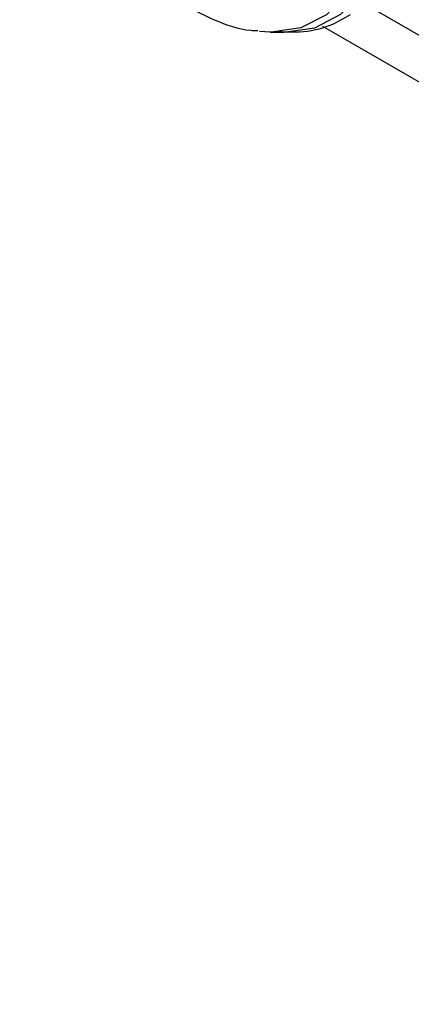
# Model space of a CAD drawing. Header units: millimetres. Extents: x 16386 to 23226, y -7201 to -2390.
# Tile 32 of 94: x 20958 to 20972, y -4715 to -4681. Entities that reach past the tile are written whole.
import ezdxf

# ---------------------------------------------------------------- set-up
doc = ezdxf.new("R2010")
doc.units = ezdxf.units.MM
doc.layers.get('0').update_dxf_attribs({"linetype": 'CONTINUOUS'})

msp = doc.modelspace()

# ---------------------------------------------------------------- linework, layer by layer
at = {"color": 7, "linetype": 'Continuous', "lineweight": 25}
for p, q in [((21027.172, -4713.149), (20970.643, -4680.515)), ((20967.231, -4681.434), (20966.856, -4681.409)), ((21028.342, -4715.457), (20969.07, -4681.24)), ((20967.231, -4681.434), (20967.675, -4681.443))]:
    msp.add_line(p, q, dxfattribs=at)
at = {"color": 8, "linetype": 'Continuous', "lineweight": 25, "flags": 128}
for points in [[(20959.356, -4667.033), (20959.854, -4666.336), (20960.675, -4665.705), (20961.672, -4665.39), (20962.804, -4665.402), (20964.025, -4665.742), (20965.284, -4666.395), (20966.53, -4667.335), (20967.713, -4668.523), (20968.783, -4669.911), (20969.697, -4671.442), (20970.417, -4673.052), (20970.914, -4674.677), (20971.168, -4676.25), (20971.168, -4677.706), (20970.914, -4678.986), (20970.417, -4680.037), (20969.697, -4680.816), (20968.783, -4681.292), (20967.713, -4681.444), (20967.675, -4681.443)], [(20959.142, -4667.422), (20959.626, -4666.744), (20960.425, -4666.131), (20961.394, -4665.824), (20962.495, -4665.836), (20963.682, -4666.166), (20964.906, -4666.801), (20966.118, -4667.715), (20967.268, -4668.871), (20968.308, -4670.22), (20969.197, -4671.709), (20969.897, -4673.275), (20970.381, -4674.855), (20970.628, -4676.385), (20970.628, -4677.8), (20970.381, -4679.045), (20969.897, -4680.067), (20969.197, -4680.824), (20968.308, -4681.287), (20967.268, -4681.435), (20967.231, -4681.434)]]:
    msp.add_lwpolyline(points, dxfattribs=at)
at = {"color": 7, "linetype": 'Continuous', "lineweight": 25}
for points, knots in [([(20958.48, -4670.312), (20958.487, -4670.566), (20958.507, -4671.297), (20958.724, -4672.57), (20959.191, -4674.1), (20959.865, -4675.606), (20960.716, -4677.035), (20961.715, -4678.338), (20962.83, -4679.467), (20964.03, -4680.389), (20965.277, -4681.033), (20966.215, -4681.364), (20966.714, -4681.379), (20966.799, -4681.381)], [0, 0, 0, 0, 0.054743, 0.157205, 0.259403, 0.361315, 0.463115, 0.565053, 0.667336, 0.770266, 0.874063, 0.978492, 1, 1, 1, 1]), ([(20967.433, -4681.404), (20967.709, -4681.42), (20968.364, -4681.459), (20969.273, -4681.265), (20969.821, -4680.946), (20970.045, -4680.816)], [0, 0, 0, 0, 0.30074, 0.714816, 1, 1, 1, 1])]:
    msp.add_open_spline(points, degree=3, knots=knots, dxfattribs=at)

doc.saveas('drawing.dxf')
